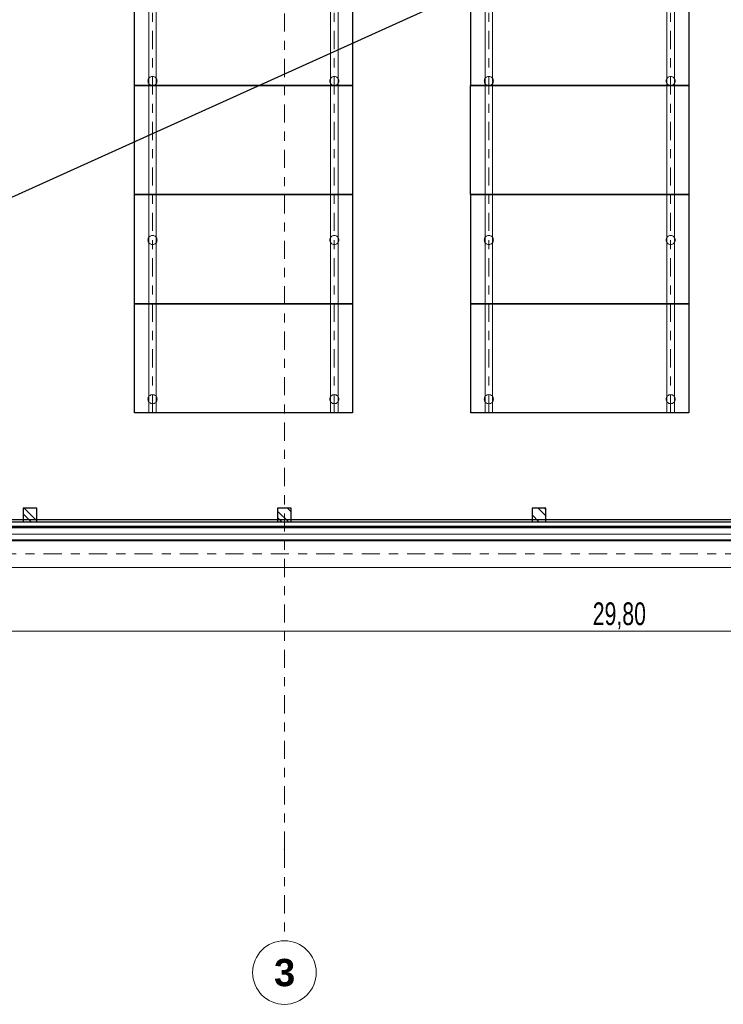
# Model space of a CAD drawing. Header units: metres. Extents: x -3.3 to 34.5, y -5.3 to 16.4.
# Tile 3 of 12: x 8.3 to 16, y -5.3 to 5.5. Entities that reach past the tile are written whole.
import ezdxf

# ---------------------------------------------------------------- set-up
doc = ezdxf.new("R2010")
doc.units = ezdxf.units.M
doc.header["$MEASUREMENT"] = 0
doc.set_wipeout_variables(frame=1)
for name, pattern in [('Achse', [0.4, 0.2, -0.1, 0, -0.1]), ('Raster', [0.4, 0.2, -0.1, 0, -0.1]), ('Untersicht', [0.2, 0.15, -0.05]), ('Wipeout_Contour', [1, 0, -1])]:
    doc.linetypes.add(name, pattern=pattern)
for name, color, linetype in [('10 Fassade', 7, 'Continuous'), ('Neubau_10 Stütze', 7, 'Continuous'), ('Neubau_20 Decke Aufbau', 7, 'Continuous'), ('Neubau_20 Decke Roh', 7, 'Continuous'), ('Neubau_20 Träger', 7, 'Continuous'), ('Neubau_70 Lüftung', 7, 'Continuous'), ('Neubau_86 Achsraster', 7, 'Continuous'), ('Neubau_93 1_100 Bemaßung', 7, 'Continuous')]:
    doc.layers.add(name, color=color, linetype=linetype)
doc.styles.add('ERSTELLTER_STIL_1', font='GOTHIC.TTF', dxfattribs={"width": 0.7})
doc.styles.add('ERSTELLTER_STIL_2', font='arialbd.ttf')
doc.styles.add('ERSTELLTER_STIL_3', font='arial.ttf')
doc.dimstyles.new('ERSTELLTER_STIL__1', dxfattribs={"dimtxt": 0.25, "dimasz": 0.190285, "dimexe": 0.18, "dimexo": 0.5, "dimgap": 0, "dimtad": 1, "dimzin": 0, "dimdsep": 46, "dimtxsty": 'ERSTELLTER_STIL_1', "dimblk": 'ARROWHEAD_6', "dimblk1": 'ARROWHEAD_6', "dimblk2": 'ARROWHEAD_6', "dimcen": 0.09, "dimclrd": 7, "dimclre": 7, "dimclrt": 7, "dimazin": 0, "dimtfac": 1, "dimtdec": 4, "dimtmove": 0, "dimatfit": 3, "dimfxl": 1, "dimtolj": 1, "dimtzin": 0, "dimarcsym": 0})
doc.dimstyles.new('ERSTELLTER_STIL__2', dxfattribs={"dimtxt": 0.25, "dimasz": 0.190285, "dimexe": 0.18, "dimexo": 0.5, "dimgap": 0, "dimtad": 1, "dimtih": 1, "dimtoh": 1, "dimzin": 0, "dimdsep": 46, "dimtxsty": 'ERSTELLTER_STIL_1', "dimblk": 'ARROWHEAD_6', "dimblk1": 'ARROWHEAD_6', "dimblk2": 'ARROWHEAD_6', "dimcen": 0.09, "dimclrd": 7, "dimclre": 7, "dimclrt": 7, "dimazin": 0, "dimtfac": 1, "dimtdec": 4, "dimtmove": 0, "dimatfit": 3, "dimfxl": 1, "dimtolj": 1, "dimtzin": 0, "dimarcsym": 0})
doc.dimstyles.new('ERSTELLTER_STIL__3', dxfattribs={"dimtxt": 0.25, "dimasz": 0.190285, "dimexe": 0.18, "dimexo": 0.5, "dimgap": 0, "dimtad": 1, "dimtih": 1, "dimtoh": 1, "dimzin": 0, "dimdsep": 46, "dimtxsty": 'ERSTELLTER_STIL_3', "dimblk": 'ARROWHEAD_6', "dimblk1": 'ARROWHEAD_6', "dimblk2": 'ARROWHEAD_6', "dimcen": 0.09, "dimclrd": 7, "dimclre": 7, "dimclrt": 7, "dimazin": 0, "dimtfac": 1, "dimtdec": 4, "dimtmove": 0, "dimatfit": 3, "dimfxl": 1, "dimtolj": 1, "dimtzin": 0, "dimarcsym": 0})
pattern_1 = [(135, (0, 0), (0.106066, 0.106066), []), (135, (-0.03536, -0.03536), (0.106066, 0.106066), [])]

# ---------------------------------------------------------------- blocks, each defined once
blk = doc.blocks.new('ARROWHEAD_6')
at = {"color": 0, "linetype": 'Continuous', "lineweight": 0}
for p, q in [((0, 0), (-1, 0)), ((-0.5, -0.5), (0.5, 0.5))]:
    blk.add_line(p, q, dxfattribs=at)
blk = doc.blocks.new('*D22')
at = {"layer": 'Neubau_93 1_100 Bemaßung', "color": 7, "linetype": 'Continuous', "lineweight": 13, "transparency": 16777216}
for p, q in [((0, -1.39), (0, -0.702)), ((29.8, -1.39), (29.8, -0.702)), ((0.1, -1.102), (-0.1, -1.302)), ((29.7, -1.302), (29.9, -1.102)), ((-0.15, -1.202), (0, -1.202)), ((0, -1.202), (29.8, -1.202)), ((29.8, -1.202), (29.95, -1.202))]:
    blk.add_line(p, q, dxfattribs=at)
at = {"layer": 'Neubau_93 1_100 Bemaßung', "color": 7, "lineweight": 13, "transparency": 16777216, "insert": (14.592, -1.182), "char_height": 0.25, "attachment_point": 7, "style": 'ERSTELLTER_STIL_1'}
blk.add_mtext('\\A1;29,80', dxfattribs=at)
blk = doc.blocks.new('*D24')
at = {"layer": 'Neubau_93 1_100 Bemaßung', "color": 7, "linetype": 'Continuous', "lineweight": 13, "transparency": 16777216}
for p, q in [((5.6, 14.067), (5.6, 14.755)), ((11.2, 14.067), (11.2, 14.755)), ((5.7, 14.667), (5.5, 14.467)), ((11.3, 14.667), (11.1, 14.467))]:
    blk.add_line(p, q, dxfattribs=at)
at = {"color": 254, "linetype": 'Wipeout_Contour', "lineweight": 0, "ltscale": 67.884067, "transparency": 16777216}
blk.add_wipeout([(8.016, 14.567), (8.784, 14.567), (8.784, 14.917), (8.016, 14.917)], dxfattribs=at).dxf.layer = 'Neubau_93 1_100 Bemaßung'
at = {"layer": 'Neubau_93 1_100 Bemaßung', "color": 7, "linetype": 'Continuous', "lineweight": 13, "transparency": 16777216}
blk.add_line((5.6, 14.567), (11.2, 14.567), dxfattribs=at)
at = {"layer": 'Neubau_93 1_100 Bemaßung', "color": 7, "lineweight": 13, "transparency": 16777216, "insert": (8.066, 14.617), "char_height": 0.25, "attachment_point": 7, "style": 'ERSTELLTER_STIL_3'}
blk.add_mtext('\\A1;5,60', dxfattribs=at)
blk = doc.blocks.new('*D25')
at = {"layer": 'Neubau_93 1_100 Bemaßung', "color": 7, "linetype": 'Continuous', "lineweight": 13, "transparency": 16777216}
for p, q in [((11.2, 14.067), (11.2, 14.755)), ((22.4, 14.067), (22.4, 14.755)), ((11.3, 14.667), (11.1, 14.467)), ((22.5, 14.667), (22.3, 14.467))]:
    blk.add_line(p, q, dxfattribs=at)
at = {"color": 254, "linetype": 'Wipeout_Contour', "lineweight": 0, "ltscale": 89.407895, "transparency": 16777216}
blk.add_wipeout([(16.334, 14.567), (17.266, 14.567), (17.266, 14.917), (16.334, 14.917)], dxfattribs=at).dxf.layer = 'Neubau_93 1_100 Bemaßung'
at = {"layer": 'Neubau_93 1_100 Bemaßung', "color": 7, "linetype": 'Continuous', "lineweight": 13, "transparency": 16777216}
blk.add_line((11.2, 14.567), (22.4, 14.567), dxfattribs=at)
at = {"layer": 'Neubau_93 1_100 Bemaßung', "color": 7, "lineweight": 13, "transparency": 16777216, "insert": (16.384, 14.617), "char_height": 0.25, "attachment_point": 7, "style": 'ERSTELLTER_STIL_3'}
blk.add_mtext('\\A1;11,20', dxfattribs=at)
blk = doc.blocks.new('*D31')
at = {"layer": 'Neubau_93 1_100 Bemaßung', "color": 7, "linetype": 'Continuous', "lineweight": 13, "transparency": 16777216}
for p, q in [((8.049, 12.139), (8.049, 12.826)), ((9.749, 12.139), (9.749, 12.826)), ((8.149, 12.739), (7.949, 12.538)), ((9.849, 12.739), (9.649, 12.538)), ((8.049, 12.639), (9.749, 12.639))]:
    blk.add_line(p, q, dxfattribs=at)
at = {"layer": 'Neubau_93 1_100 Bemaßung', "color": 7, "lineweight": 13, "transparency": 16777216, "insert": (8.66, 12.659), "char_height": 0.25, "attachment_point": 7, "style": 'ERSTELLTER_STIL_1'}
blk.add_mtext('\\A1;1,70', dxfattribs=at)
blk = doc.blocks.new('*D32')
at = {"layer": 'Neubau_93 1_100 Bemaßung', "color": 7, "linetype": 'Continuous', "lineweight": 13, "transparency": 16777216}
for p, q in [((9.749, 12.139), (9.749, 12.826)), ((11.749, 12.139), (11.749, 12.826)), ((9.849, 12.739), (9.649, 12.538)), ((11.849, 12.739), (11.649, 12.538)), ((9.749, 12.639), (11.749, 12.639))]:
    blk.add_line(p, q, dxfattribs=at)
at = {"layer": 'Neubau_93 1_100 Bemaßung', "color": 7, "lineweight": 13, "transparency": 16777216, "insert": (10.51, 12.659), "char_height": 0.25, "attachment_point": 7, "style": 'ERSTELLTER_STIL_1'}
blk.add_mtext('\\A1;2,00', dxfattribs=at)
blk = doc.blocks.new('*D33')
at = {"layer": 'Neubau_93 1_100 Bemaßung', "color": 7, "linetype": 'Continuous', "lineweight": 13, "transparency": 16777216}
for p, q in [((11.749, 12.139), (11.749, 12.826)), ((13.449, 12.139), (13.449, 12.826)), ((11.849, 12.739), (11.649, 12.538)), ((13.549, 12.739), (13.349, 12.538)), ((11.749, 12.639), (13.449, 12.639))]:
    blk.add_line(p, q, dxfattribs=at)
at = {"layer": 'Neubau_93 1_100 Bemaßung', "color": 7, "lineweight": 13, "transparency": 16777216, "insert": (12.36, 12.659), "char_height": 0.25, "attachment_point": 7, "style": 'ERSTELLTER_STIL_1'}
blk.add_mtext('\\A1;1,70', dxfattribs=at)
blk = doc.blocks.new('*D34')
at = {"layer": 'Neubau_93 1_100 Bemaßung', "color": 7, "linetype": 'Continuous', "lineweight": 13, "transparency": 16777216}
for p, q in [((13.449, 12.139), (13.449, 12.826)), ((15.449, 12.139), (15.449, 12.826)), ((13.549, 12.739), (13.349, 12.538)), ((15.549, 12.739), (15.349, 12.538)), ((13.449, 12.639), (15.449, 12.639))]:
    blk.add_line(p, q, dxfattribs=at)
at = {"layer": 'Neubau_93 1_100 Bemaßung', "color": 7, "lineweight": 13, "transparency": 16777216, "insert": (14.21, 12.659), "char_height": 0.25, "attachment_point": 7, "style": 'ERSTELLTER_STIL_1'}
blk.add_mtext('\\A1;2,00', dxfattribs=at)
blk = doc.blocks.new('*D35')
at = {"layer": 'Neubau_93 1_100 Bemaßung', "color": 7, "linetype": 'Continuous', "lineweight": 13, "transparency": 16777216}
for p, q in [((15.449, 12.139), (15.449, 12.826)), ((17.149, 12.139), (17.149, 12.826)), ((15.549, 12.739), (15.349, 12.538)), ((17.249, 12.739), (17.049, 12.538)), ((15.449, 12.639), (17.149, 12.639))]:
    blk.add_line(p, q, dxfattribs=at)
at = {"layer": 'Neubau_93 1_100 Bemaßung', "color": 7, "lineweight": 13, "transparency": 16777216, "insert": (16.06, 12.659), "char_height": 0.25, "attachment_point": 7, "style": 'ERSTELLTER_STIL_1'}
blk.add_mtext('\\A1;1,70', dxfattribs=at)

msp = doc.modelspace()

# ---------------------------------------------------------------- hatches: boundary and pattern name
at = {"layer": '10 Fassade', "linetype": 'Continuous', "lineweight": 0, "true_color": 0x000000}
msp.add_hatch(color=18, dxfattribs=at).paths.add_polyline_path([(0.041, -0.062), (29.812, -0.062), (29.812, 13.262), (0.041, 13.262), (0.041, 13.25), (29.8, 13.25), (29.8, -0.05), (0.041, -0.05)])
at = {"layer": 'Neubau_10 Stütze', "linetype": 'Continuous', "lineweight": 0, "true_color": 0x000000}
h = msp.add_hatch(dxfattribs=at)
h.set_pattern_fill('METALL_STAHL', color=18, style=0, pattern_type=2)
h.set_pattern_definition(pattern_1)
h.paths.add_polyline_path([(8.325, 0), (8.475, 0), (8.475, 0.15), (8.325, 0.15)])
h = msp.add_hatch(dxfattribs=at)
h.set_pattern_fill('METALL_STAHL', color=18, style=0, pattern_type=2)
h.set_pattern_definition(pattern_1)
h.paths.add_polyline_path([(11.125, 0), (11.275, 0), (11.275, 0.15), (11.125, 0.15)])
h = msp.add_hatch(dxfattribs=at)
h.set_pattern_fill('METALL_STAHL', color=18, style=0, pattern_type=2)
h.set_pattern_definition(pattern_1)
h.paths.add_polyline_path([(13.925, 0), (14.075, 0), (14.075, 0.15), (13.925, 0.15)])

# ---------------------------------------------------------------- linework, layer by layer
at = {"layer": '10 Fassade', "color": 7, "linetype": 'Continuous', "lineweight": 35}
for p, q in [((29.8, -0.05), (0.041, -0.05)), ((29.812, -0.062), (0.041, -0.062))]:
    msp.add_line(p, q, dxfattribs=at)
at = {"layer": '10 Fassade', "color": 7, "linetype": 'Untersicht', "lineweight": 18, "flags": 128}
for points in [[(29.8, -0.05), (0.041, -0.05)], [(29.8, -0.05), (0.041, -0.05)], [(29.8, -0.05), (0.041, -0.05)], [(29.8, -0.05), (0.041, -0.05)], [(29.8, -0.05), (0.041, -0.05)], [(29.8, -0.05), (0.041, -0.05)], [(29.8, -0.05), (0.041, -0.05)], [(29.8, -0.05), (0.041, -0.05)], [(29.8, -0.05), (0.041, -0.05)], [(29.8, -0.05), (0.041, -0.05)], [(29.8, -0.05), (0.041, -0.05)], [(29.809, -0.059), (0.041, -0.059)], [(29.809, -0.059), (0.041, -0.059)], [(29.809, -0.059), (0.041, -0.059)], [(29.809, -0.059), (0.041, -0.059)], [(29.809, -0.059), (0.041, -0.059)], [(29.809, -0.059), (0.041, -0.059)], [(29.809, -0.059), (0.041, -0.059)], [(29.809, -0.059), (0.041, -0.059)], [(29.809, -0.059), (0.041, -0.059)], [(29.809, -0.059), (0.041, -0.059)], [(0.041, -0.062), (29.812, -0.062)], [(29.884, -0.134), (0.041, -0.134)], [(29.884, -0.134), (0.041, -0.134)], [(29.884, -0.134), (0.041, -0.134)], [(29.884, -0.134), (0.041, -0.134)], [(29.884, -0.134), (0.041, -0.134)], [(29.884, -0.134), (0.041, -0.134)], [(29.884, -0.134), (0.041, -0.134)], [(29.884, -0.134), (0.041, -0.134)], [(29.884, -0.134), (0.041, -0.134)], [(29.884, -0.134), (0.041, -0.134)]]:
    msp.add_lwpolyline(points, dxfattribs=at)
at = {"layer": '10 Fassade', "color": 7, "linetype": 'Continuous', "lineweight": 18, "flags": 128}
for points in [[(29.8, -0.05), (0.041, -0.05)], [(29.8, -0.05), (0.041, -0.05)], [(29.8, -0.05), (0.041, -0.05)], [(29.809, -0.059), (0.041, -0.059)], [(29.809, -0.059), (0.041, -0.059)], [(29.809, -0.059), (0.041, -0.059)], [(29.884, -0.134), (0.041, -0.134)], [(29.884, -0.134), (0.041, -0.134)], [(29.884, -0.134), (0.041, -0.134)], [(29.884, -0.134), (0.041, -0.134)]]:
    msp.add_lwpolyline(points, dxfattribs=at)
at = {"layer": 'Neubau_10 Stütze', "color": 7, "linetype": 'Continuous', "lineweight": 18, "flags": 128}
for points in [[(9.699, 4.85, 0.414214), (9.749, 4.8, 0.414214), (9.799, 4.85, 0.414214), (9.749, 4.9, 0.414214)], [(11.699, 4.85, 0.414214), (11.749, 4.8, 0.414214), (11.799, 4.85, 0.414214), (11.749, 4.9, 0.414214)], [(13.399, 4.85, 0.414214), (13.449, 4.8, 0.414214), (13.499, 4.85, 0.414214), (13.449, 4.9, 0.414214)], [(15.399, 4.85, 0.414214), (15.449, 4.8, 0.414214), (15.499, 4.85, 0.414214), (15.449, 4.9, 0.414214)], [(9.699, 3.1, 0.414214), (9.749, 3.05, 0.414214), (9.799, 3.1, 0.414214), (9.749, 3.15, 0.414214)], [(11.699, 3.1, 0.414214), (11.749, 3.05, 0.414214), (11.799, 3.1, 0.414214), (11.749, 3.15, 0.414214)], [(13.399, 3.1, 0.414214), (13.449, 3.05, 0.414214), (13.499, 3.1, 0.414214), (13.449, 3.15, 0.414214)], [(15.399, 3.1, 0.414214), (15.449, 3.05, 0.414214), (15.499, 3.1, 0.414214), (15.449, 3.15, 0.414214)], [(9.699, 1.35, 0.414214), (9.749, 1.3, 0.414214), (9.799, 1.35, 0.414214), (9.749, 1.4, 0.414214)], [(11.699, 1.35, 0.414214), (11.749, 1.3, 0.414214), (11.799, 1.35, 0.414214), (11.749, 1.4, 0.414214)], [(13.399, 1.35, 0.414214), (13.449, 1.3, 0.414214), (13.499, 1.35, 0.414214), (13.449, 1.4, 0.414214)], [(15.399, 1.35, 0.414214), (15.449, 1.3, 0.414214), (15.499, 1.35, 0.414214), (15.449, 1.4, 0.414214)]]:
    msp.add_lwpolyline(points, format="xyb", close=True, dxfattribs=at)
at = {"layer": 'Neubau_10 Stütze', "color": 7, "linetype": 'Continuous', "lineweight": 25, "flags": 128}
for points in [[(8.325, 0), (8.475, 0), (8.475, 0.15), (8.325, 0.15)], [(11.125, 0), (11.275, 0), (11.275, 0.15), (11.125, 0.15)], [(13.925, 0), (14.075, 0), (14.075, 0.15), (13.925, 0.15)]]:
    msp.add_lwpolyline(points, close=True, dxfattribs=at)
at = {"layer": 'Neubau_20 Decke Aufbau', "color": 7, "linetype": 'Continuous', "lineweight": 25, "flags": 128}
for points in [[(29.95, 13.4), (-0.15, -0.2)], [(-0.15, -0.2), (29.95, -0.2)]]:
    msp.add_lwpolyline(points, dxfattribs=at)
at = {"layer": 'Neubau_20 Decke Roh', "color": 7, "linetype": 'Continuous', "lineweight": 25, "flags": 128}
msp.add_lwpolyline([(29.95, 4.6), (29.95, -0.2), (-0.15, -0.2)], dxfattribs=at)
at = {"layer": 'Neubau_20 Träger', "color": 7, "linetype": 'Continuous', "lineweight": 18}
for p, q in [((9.708, 1.2), (9.708, 12)), ((9.79, 1.2), (9.79, 12)), ((11.708, 1.2), (11.708, 12)), ((11.79, 1.2), (11.79, 12)), ((13.408, 1.2), (13.408, 12)), ((13.49, 1.2), (13.49, 12)), ((15.408, 1.2), (15.408, 12)), ((15.49, 1.2), (15.49, 12)), ((9.79, 1.2), (9.708, 1.2)), ((11.79, 1.2), (11.708, 1.2)), ((13.49, 1.2), (13.408, 1.2)), ((15.49, 1.2), (15.408, 1.2)), ((-0.45, -0.2), (30.25, -0.2)), ((-0.15, -0.2), (29.95, -0.2)), ((-0.15, -0.21), (29.95, -0.21)), ((-0.45, -0.5), (30.25, -0.5))]:
    msp.add_line(p, q, dxfattribs=at)
at = {"layer": 'Neubau_20 Träger', "color": 7, "linetype": 'Achse', "lineweight": 13}
for p, q in [((9.749, 1.2), (9.749, 12)), ((11.749, 1.2), (11.749, 12)), ((13.449, 1.2), (13.449, 12)), ((15.449, 1.2), (15.449, 12)), ((-0.15, -0.205), (29.95, -0.205)), ((-0.45, -0.35), (30.25, -0.35))]:
    msp.add_line(p, q, dxfattribs=at)
at = {"layer": 'Neubau_70 Lüftung', "color": 7, "linetype": 'Continuous', "lineweight": 25, "flags": 128}
for points in [[(9.55, 4.8), (9.55, 6)], [(11.95, 6), (11.95, 4.8)], [(13.25, 4.8), (13.25, 6)], [(15.65, 6), (15.65, 4.8)], [(9.549, 3.6), (9.549, 4.8)], [(9.549, 4.8), (11.949, 4.8)], [(11.95, 4.8), (9.55, 4.8)], [(11.949, 4.8), (11.949, 3.6)], [(13.249, 3.6), (13.249, 4.8)], [(13.249, 4.8), (15.649, 4.8)], [(15.65, 4.8), (13.25, 4.8)], [(15.649, 4.8), (15.649, 3.6)], [(11.949, 3.6), (9.549, 3.6)], [(9.55, 2.4), (9.55, 3.6)], [(9.55, 3.6), (11.95, 3.6)], [(11.95, 3.6), (11.95, 2.4)], [(15.649, 3.6), (13.249, 3.6)], [(13.25, 2.4), (13.25, 3.6)], [(13.25, 3.6), (15.65, 3.6)], [(15.65, 3.6), (15.65, 2.4)], [(11.95, 2.4), (9.55, 2.4)], [(9.55, 1.2), (9.55, 2.4)], [(9.55, 2.4), (11.95, 2.4)], [(11.95, 2.4), (11.95, 1.2)], [(15.65, 2.4), (13.25, 2.4)], [(13.25, 1.2), (13.25, 2.4)], [(13.25, 2.4), (15.65, 2.4)], [(15.65, 2.4), (15.65, 1.2)], [(11.95, 1.2), (9.55, 1.2)], [(15.65, 1.2), (13.25, 1.2)]]:
    msp.add_lwpolyline(points, dxfattribs=at)
at = {"layer": 'Neubau_86 Achsraster', "color": 7, "linetype": 'Raster', "lineweight": 13}
for p, q in [((11.2, 14.593), (11.2, -3.607)), ((-1.274, 0), (33.526, 0)), ((11.2, -3.607), (11.2, -4.607))]:
    msp.add_line(p, q, dxfattribs=at)
at = {"layer": 'Neubau_86 Achsraster', "color": 7, "linetype": 'Continuous', "lineweight": 13, "flags": 128}
msp.add_lwpolyline([(11.2, -5.307, 1), (11.2, -4.607, 1)], format="xyb", close=True, dxfattribs=at)
at = {"layer": 'Neubau_86 Achsraster', "color": 7, "linetype": 'Raster', "lineweight": 13}
msp.add_point((11.2, -3.607), dxfattribs=at)
msp.add_point((11.2, -3.607), dxfattribs=at)

# ---------------------------------------------------------------- texts
at = {"layer": 'Neubau_86 Achsraster', "color": 7, "lineweight": 13, "insert": (11.086, -4.807), "char_height": 0.3, "attachment_point": 1, "style": 'ERSTELLTER_STIL_2'}
msp.add_mtext('\\A1;\\pt0;3', dxfattribs=at)

# ---------------------------------------------------------------- dimensions: what is measured, and where the dimension line sits
at = {"layer": 'Neubau_93 1_100 Bemaßung', "color": 7, "linetype": 'Continuous', "lineweight": 13}
dim = msp.add_linear_dim(base=(29.8, -1.202), p1=(0, 1.21), p2=(29.8, -1.202), dimstyle='ERSTELLTER_STIL__2', dxfattribs=at)
dim.commit()
dim.dimension.update_dxf_attribs({"geometry": '*D22', "text_midpoint": (15.011, -1.027), "dimtype": 160})
for base, p1, p2, location in [((21.977624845, 0.025), (23.925, 0.025), (0.15, 0.025), (21.802624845, 0.109064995)), ((26.1639941, 0), (25.95, 0), (-0.15, 0), (25.9889941, 0.084064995)), ((26.1639941, 0), (-0.15, 0), (0.15, 0), (25.9889941, 0.084064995))]:
    msp.add_linear_dim(base=base, p1=p1, p2=p2, angle=90, location=location, text_rotation=90, dimstyle='ERSTELLTER_STIL__1', dxfattribs=at).render()

# ---------------------------------------------------------------- next in the draw order: dimensions: what is measured, and where the dimension line sits
dim = msp.add_linear_dim(base=(11.2, 14.567), p1=(5.6, -3.607), p2=(11.2, -3.607), dimstyle='ERSTELLTER_STIL__3', dxfattribs=at)
dim.commit()
dim.dimension.update_dxf_attribs({"geometry": '*D24', "text_midpoint": (8.39, 14.742), "dimtype": 160})

# ---------------------------------------------------------------- next in the draw order: dimensions: what is measured, and where the dimension line sits
for base, p1, p2, dimstyle, picture, middle in [((22.4, 14.567), (11.2, -3.607), (22.4, -3.607), 'ERSTELLTER_STIL__3', '*D25', (16.803, 14.742)), ((9.749, 12.639), (8.049, -1.342), (9.749, -1.342), 'ERSTELLTER_STIL__2', '*D31', (8.983, 12.814))]:
    dim = msp.add_linear_dim(base=base, p1=p1, p2=p2, dimstyle=dimstyle, dxfattribs=at)
    dim.commit()
    dim.dimension.update_dxf_attribs({"geometry": picture, "text_midpoint": middle, "dimtype": 160})

# ---------------------------------------------------------------- next in the draw order: dimensions: what is measured, and where the dimension line sits
for base, p1, p2, picture, middle in [((11.749, 12.639), (9.749, -1.342), (11.749, -1.342), '*D32', (10.833, 12.814)), ((13.449, 12.639), (11.749, -1.342), (13.449, -1.342), '*D33', (12.683, 12.814)), ((15.449, 12.639), (13.449, -1.342), (15.449, -1.342), '*D34', (14.533, 12.814)), ((17.149, 12.639), (15.449, -1.342), (17.149, -1.342), '*D35', (16.383, 12.814))]:
    dim = msp.add_linear_dim(base=base, p1=p1, p2=p2, dimstyle='ERSTELLTER_STIL__2', dxfattribs=at)
    dim.commit()
    dim.dimension.update_dxf_attribs({"geometry": picture, "text_midpoint": middle, "dimtype": 160})
for base, p1, p2, location in [((30.349164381, -0.2), (30.25, -0.2), (-0.44986828, -0.2), (30.174164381, -0.115935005)), ((31.025636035, -0.2), (30.25, -0.2), (-0.44986828, -0.2), (30.850636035, -0.115935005)), ((30.25, -0.2), (30.25, -0.2), (-0.44986828, -0.2), (30.075, -0.115935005)), ((30.349164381, -0.205), (29.95, -0.205), (-0.15, -0.205), (30.174164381, -0.120935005)), ((31.025636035, -0.205), (29.95, -0.205), (-0.15, -0.205), (30.850636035, -0.120935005)), ((30.25, -0.205), (29.95, -0.205), (-0.15, -0.205), (30.075, -0.120935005))]:
    msp.add_linear_dim(base=base, p1=p1, p2=p2, angle=90, location=location, text_rotation=90, dimstyle='ERSTELLTER_STIL__1', dxfattribs=at).render()

doc.saveas('drawing.dxf')
